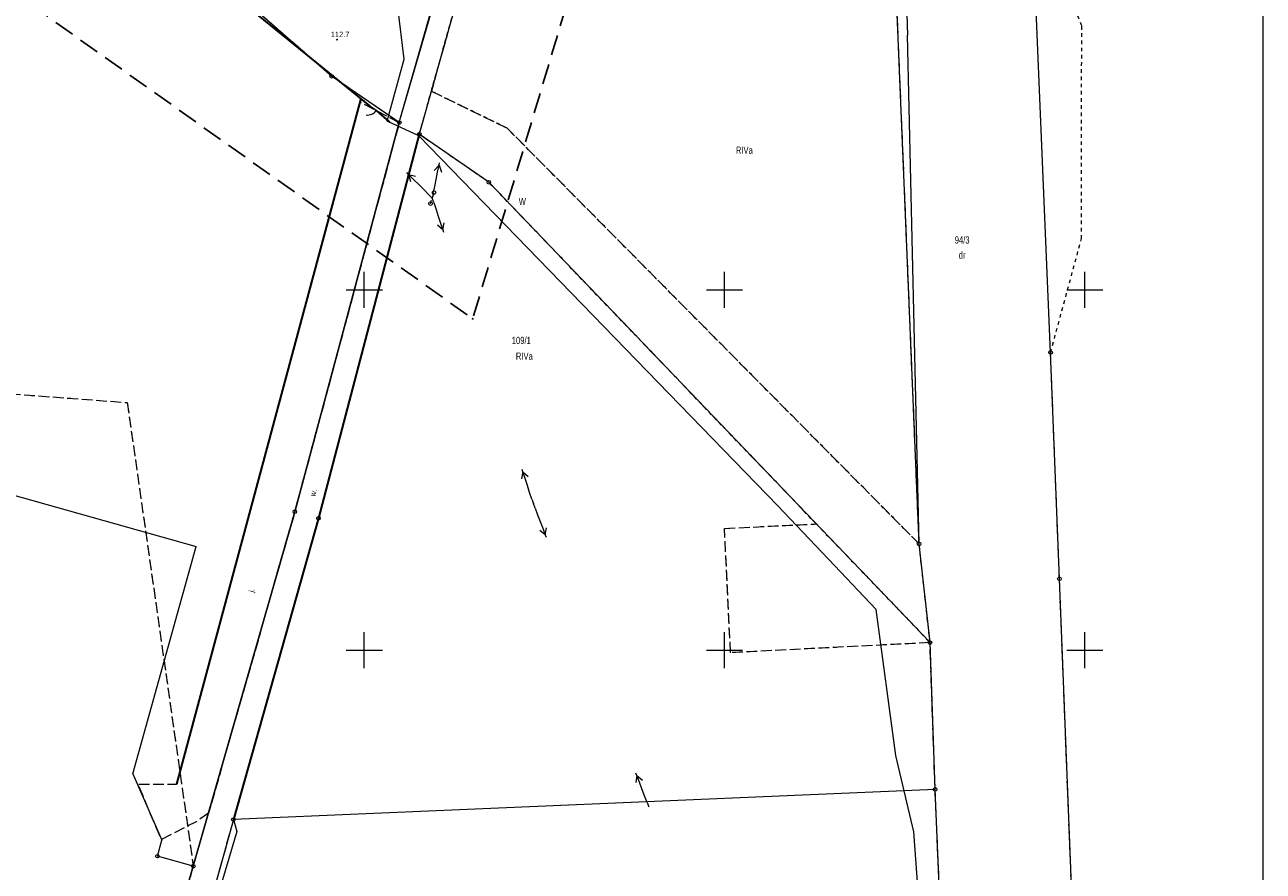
# Model space of a CAD drawing. Header units: metres. Extents: x 6401183 to 6401475, y 5754260 to 5754675.
# Tile 3 of 14: x 6401303 to 6401475, y 5754319 to 5754437. Entities that reach past the tile are written whole.
import ezdxf
from ezdxf.enums import TextEntityAlignment as Align

# ---------------------------------------------------------------- set-up
doc = ezdxf.new("R2010")
doc.units = ezdxf.units.M
for name, pattern in [('0.5_0.5', [1, 0.5, -0.5]), ('1.5_0.5', [2, 1.5, -0.5]), ('2.8_1.4', [4.2, 2.8, -1.4]), ('219-500', [0]), ('otof_500', [0]), ('sm05_500', [1, 0.5, -0.5])]:
    doc.linetypes.add(name, pattern=pattern)
doc.layers.get('0').update_dxf_attribs({"color": 2, "lineweight": 5})
doc.styles.get("Standard").update_dxf_attribs({"font": 'Working1250', "width": 0.75})
doc.linetypes.add('902-500', pattern='A,3.75,0,[1,ksztalty.shx,S=0.5,R=0,X=0,Y=0],3.75', length=7.5)

# ---------------------------------------------------------------- blocks, each defined once
blk = doc.blocks.new('202')
at = {"color": 0, "linetype": 'Continuous', "lineweight": 0}
blk.add_circle((0, 0), 0.25, dxfattribs=at)
blk = doc.blocks.new('203')
at = {"linetype": 'Continuous', "lineweight": 0}
h = blk.add_hatch(color=0, dxfattribs=at)
edge = h.paths.add_edge_path()
edge.add_arc((0, 0), 0.045, 0, 360)
blk = doc.blocks.new('SM05')
at = {"color": 0, "linetype": 'Continuous', "lineweight": 13}
blk.add_circle((0, 0), 0.25, dxfattribs=at)
blk = doc.blocks.new('PE04')
at = {"color": 0, "linetype": 'Continuous', "lineweight": 13}
for p, q in [((0.65, 0), (0, 0)), ((0.65, 0), (1.65, 0)), ((1.65, 0), (2.65, 0)), ((2.65, 0), (3.65, 0)), ((3.65, 0), (4.65, 0)), ((4.65, 0), (3.784, 0.5)), ((4.65, 0), (3.784, -0.5)), ((4.65, 0), (5, 0))]:
    blk.add_line(p, q, dxfattribs=at)
blk = doc.blocks.new('PIKIETA')
at = {"color": 0}
blk.add_circle((0, 0), 0.045, dxfattribs=at)
blk = doc.blocks.new('OK04')
at = {"color": 0, "linetype": 'Continuous', "lineweight": 0}
blk.add_arc((1.5, 0.001), 1.5, 120, 180, dxfattribs=at)
blk = doc.blocks.new('PW01')
at = {"linetype": 'Continuous', "lineweight": 13}
h = blk.add_hatch(color=0, dxfattribs=at)
edge = h.paths.add_edge_path()
edge.add_arc((0, 0), 0.045, 0, 360)

msp = doc.modelspace()

# ---------------------------------------------------------------- linework, layer by layer
at = {"layer": '217-kontur klasyfikacyjny', "color": 3, "linetype": '1.5_0.5', "lineweight": 18, "flags": 128}
for points in [[(6401345.46, 5754429.65), (6401303.26, 5754466.4)], [(6401368.74, 5754461.36), (6401359.3, 5754427.59)], [(6401426.99, 5754364.75), (6401423.42, 5754451.17)], [(6401354.85, 5754423.22), (6401345.46, 5754429.65)], [(6401359.3, 5754427.59), (6401369.8, 5754422.47)], [(6401340.36, 5754369.21), (6401354.85, 5754423.22)], [(6401357.62, 5754421.6), (6401343.63, 5754368.31)], [(6401367.28, 5754414.94), (6401357.62, 5754421.6)], [(6401369.8, 5754422.47), (6401426.99, 5754364.75)], [(6401412.72, 5754367.52), (6401367.28, 5754414.94)], [(6401256.93, 5754388.89), (6401317.1, 5754384.37)], [(6401317.1, 5754384.37), (6401326.27, 5754320.01)], [(6401326.27, 5754320.01), (6401340.36, 5754369.21)], [(6401343.63, 5754368.31), (6401331.83, 5754326.48)], [(6401399.98, 5754366.9), (6401412.72, 5754367.52)], [(6401400.82, 5754349.65), (6401399.98, 5754366.9)], [(6401428.5, 5754351.05), (6401400.82, 5754349.65)], [(6401429.21, 5754330.67), (6401428.5, 5754351.05)], [(6401431.13, 5754285), (6401429.21, 5754330.67)], [(6401331.83, 5754326.48), (6401327.34, 5754310.29)]]:
    msp.add_lwpolyline(points, dxfattribs=at)
at = {"layer": '218-kontur użytku gruntowego', "color": 3, "linetype": '0.5_0.5', "lineweight": 18, "flags": 128}
for points in [[(6401354.85, 5754423.22), (6401376.88, 5754500.35)], [(6401345.46, 5754429.65), (6401303.26, 5754466.4)], [(6401359.3, 5754427.59), (6401368.74, 5754461.36)], [(6401449.55, 5754436.65), (6401442.59, 5754454.27)], [(6401426.99, 5754364.75), (6401423.42, 5754451.17)], [(6401449.52, 5754407.12), (6401449.55, 5754436.65)], [(6401354.85, 5754423.22), (6401345.46, 5754429.65)], [(6401357.62, 5754421.6), (6401359.3, 5754427.59)], [(6401369.8, 5754422.47), (6401359.3, 5754427.59)], [(6401340.36, 5754369.21), (6401354.85, 5754423.22)], [(6401357.62, 5754421.6), (6401343.63, 5754368.31)], [(6401367.28, 5754414.94), (6401357.62, 5754421.6)], [(6401426.99, 5754364.75), (6401369.8, 5754422.47)], [(6401412.72, 5754367.52), (6401367.28, 5754414.94)], [(6401445.23, 5754391.33), (6401449.52, 5754407.12)], [(6401446.46, 5754359.9), (6401445.23, 5754391.33)], [(6401256.93, 5754388.89), (6401317.1, 5754384.37)], [(6401317.1, 5754384.37), (6401326.27, 5754320.01)], [(6401326.27, 5754320.01), (6401340.36, 5754369.21)], [(6401343.63, 5754368.31), (6401331.83, 5754326.48)], [(6401399.98, 5754366.9), (6401412.72, 5754367.52)], [(6401400.82, 5754349.65), (6401399.98, 5754366.9)], [(6401412.72, 5754367.52), (6401428.5, 5754351.05)], [(6401428.5, 5754351.05), (6401426.99, 5754364.75)], [(6401449.36, 5754285.36), (6401446.46, 5754359.9)], [(6401428.5, 5754351.05), (6401400.82, 5754349.65)], [(6401429.21, 5754330.67), (6401428.5, 5754351.05)], [(6401431.13, 5754285), (6401429.21, 5754330.67)], [(6401331.83, 5754326.48), (6401327.34, 5754310.29)], [(6401326.27, 5754320.01), (6401321.07, 5754301.91)]]:
    msp.add_lwpolyline(points, dxfattribs=at)
at = {"layer": '219-działka ewidencyjna', "color": 7, "linetype": '219-500', "lineweight": 18, "flags": 128}
for points in [[(6401354.85, 5754423.22), (6401376.88, 5754500.35)], [(6401345.46, 5754429.65), (6401303.26, 5754466.4)], [(6401368.74, 5754461.36), (6401357.62, 5754421.6)], [(6401426.99, 5754364.75), (6401422.98, 5754461.7)], [(6401424.55, 5754461.76), (6401425.39, 5754435.36)], [(6401445.23, 5754391.33), (6401442.59, 5754454.27)], [(6401426.99, 5754364.75), (6401425.39, 5754435.36)], [(6401354.85, 5754423.22), (6401345.46, 5754429.65)], [(6401354.85, 5754423.22), (6401340.36, 5754369.21)], [(6401357.62, 5754421.6), (6401343.63, 5754368.31)], [(6401367.28, 5754414.94), (6401357.62, 5754421.6)], [(6401428.5, 5754351.05), (6401367.28, 5754414.94)], [(6401446.46, 5754359.9), (6401445.23, 5754391.33)], [(6401255.66, 5754384.39), (6401326.68, 5754364.37)], [(6401340.36, 5754369.21), (6401326.27, 5754320.01)], [(6401343.63, 5754368.31), (6401331.83, 5754326.48)], [(6401317.87, 5754332.82), (6401326.68, 5754364.37)], [(6401428.5, 5754351.05), (6401426.99, 5754364.75)], [(6401449.36, 5754285.36), (6401446.46, 5754359.9)], [(6401429.21, 5754330.67), (6401428.5, 5754351.05)], [(6401317.87, 5754332.82), (6401321.9, 5754323.65)], [(6401429.21, 5754330.67), (6401331.83, 5754326.48)], [(6401431.13, 5754285), (6401429.21, 5754330.67)], [(6401331.83, 5754326.48), (6401324.74, 5754300.9)], [(6401321.28, 5754321.41), (6401321.9, 5754323.65)], [(6401326.27, 5754320.01), (6401321.28, 5754321.41)], [(6401326.27, 5754320.01), (6401321.07, 5754301.91)]]:
    msp.add_lwpolyline(points, dxfattribs=at)
at = {"layer": 'furtka', "color": 7, "linetype": 'otof_500', "lineweight": 18, "flags": 128}
msp.add_lwpolyline([(6401351.65, 5754424.88), (6401350.73, 5754425.56)], dxfattribs=at)
at = {"layer": 'jezdnia (powierzchnia)', "color": 7, "linetype": '1.5_0.5', "lineweight": 18, "flags": 128}
msp.add_lwpolyline([(6401328.39, 5754327.4), (6401326.66, 5754326.19), (6401321.82, 5754323.71), (6401318.6, 5754331.42), (6401323.95, 5754331.39), (6401349.39, 5754426.11), (6401354.85, 5754423.22), (6401340.36, 5754369.21)], close=True, dxfattribs=at)
at = {"layer": 'ogrodzenie trwałe', "color": 7, "linetype": '902-500', "lineweight": 35, "flags": 128}
for points in [[(6401281.74, 5754475.76), (6401290.87, 5754473.49), (6401303.75, 5754465.98), (6401324.72, 5754446.7), (6401350.73, 5754425.56)], [(6401349.51, 5754426.55), (6401323.95, 5754331.39)], [(6401351.65, 5754424.88), (6401353.46, 5754423.33)]]:
    msp.add_lwpolyline(points, dxfattribs=at)
at = {"layer": 'ogrodzenie trwałe (linia)', "color": 7, "linetype": '902-500', "lineweight": 35, "flags": 128}
msp.add_lwpolyline([(6401357.58, 5754421.4), (6401357.62, 5754421.6), (6401343.63, 5754368.31), (6401331.83, 5754326.48)], dxfattribs=at)
at = {"layer": 'Pieczątka na wyrysie', "color": 5, "linetype": '2.8_1.4', "lineweight": 25, "flags": 128}
msp.add_lwpolyline([(6401212.29, 5754481.02), (6401290.61, 5754448.91), (6401365.04, 5754396), (6401425.02, 5754596.73), (6401420.43, 5754615.42), (6401343.88, 5754642.24), (6401314.24, 5754594.61), (6401283.91, 5754596.37), (6401253.92, 5754568.51), (6401242.98, 5754546.63)], close=True, dxfattribs=at)
at = {"layer": 'przewód telekomunikacyjny (linia)', "color": 30, "linetype": 'CONTINUOUS', "lineweight": 18, "flags": 128}
msp.add_lwpolyline([(6401432.318, 5754259.92), (6401431.06, 5754292.42), (6401430.48, 5754296.88), (6401428.08, 5754300.11), (6401426.25, 5754324.79), (6401423.77, 5754335.4), (6401421.04, 5754355.66), (6401415.25, 5754361.75), (6401407.39, 5754370.02), (6401357.58, 5754421.4), (6401353.16, 5754423.41), (6401355.55, 5754432.02), (6401354.63, 5754439.24)], dxfattribs=at)
at = {"layer": 'Ramki i opis wydruku', "color": 7, "linetype": 'CONTINUOUS', "lineweight": 13, "flags": 128}
for points in [[(6401182.84, 5754259.97), (6401474.74, 5754259.97), (6401474.74, 5754675.37), (6401182.84, 5754675.37)], [(6401182.84, 5754259.92), (6401474.74, 5754259.92), (6401474.74, 5754674.92), (6401182.84, 5754674.92)]]:
    msp.add_lwpolyline(points, close=True, dxfattribs=at)
at = {"layer": 'rów przydrożny (powierzchnia)', "color": 7, "linetype": 'CONTINUOUS', "lineweight": 18, "flags": 128}
for points in [[(6401309.715, 5754259.92), (6401321.07, 5754301.91), (6401326.27, 5754320.01), (6401340.36, 5754369.21), (6401354.85, 5754423.22), (6401377.29, 5754500.3), (6401378.18, 5754502.83), (6401381.7, 5754501.75), (6401381.33, 5754500.5), (6401368.74, 5754461.36), (6401357.62, 5754421.6), (6401343.64, 5754368.31), (6401331.83, 5754326.48), (6401332.31, 5754324.85)], [(6401332.31, 5754324.85), (6401313.074, 5754259.92)]]:
    msp.add_lwpolyline(points, dxfattribs=at)
at = {"layer": 'słup łączony (linia)', "color": 7, "linetype": 'sm05_500', "lineweight": 18, "flags": 128}
msp.add_lwpolyline([(6401359.19, 5754411.98), (6401359.67, 5754413.51)], dxfattribs=at)
at = {"layer": 'Wstawianie ramki sekcyjnej z opisem', "color": 7, "linetype": 'CONTINUOUS', "lineweight": 13, "flags": 128}
for points in [[(6401350, 5754397.5), (6401350, 5754402.5)], [(6401400, 5754397.5), (6401400, 5754402.5)], [(6401450, 5754397.5), (6401450, 5754402.5)], [(6401347.5, 5754400), (6401352.5, 5754400)], [(6401397.5, 5754400), (6401402.5, 5754400)], [(6401447.5, 5754400), (6401452.5, 5754400)], [(6401350, 5754347.5), (6401350, 5754352.5)], [(6401400, 5754347.5), (6401400, 5754352.5)], [(6401450, 5754347.5), (6401450, 5754352.5)], [(6401347.5, 5754350), (6401352.5, 5754350)], [(6401397.5, 5754350), (6401402.5, 5754350)], [(6401447.5, 5754350), (6401452.5, 5754350)]]:
    msp.add_lwpolyline(points, dxfattribs=at)

# ---------------------------------------------------------------- block references
at = {"layer": '140-Punkty robocze', "color": 7, "linetype": 'CONTINUOUS', "lineweight": 13}
for p in [(6401346.22, 5754434.74), (6401350.73, 5754425.56), (6401351.65, 5754424.88), (6401353.46, 5754423.33), (6401365.04, 5754396)]:
    msp.add_blockref('PIKIETA', p, dxfattribs=at)
at = {"layer": '202-punkt graniczny', "color": 7, "linetype": 'CONTINUOUS', "lineweight": 18}
for p in [(6401345.46, 5754429.65), (6401354.85, 5754423.22), (6401357.62, 5754421.6), (6401367.28, 5754414.94), (6401445.23, 5754391.33), (6401340.36, 5754369.21), (6401343.63, 5754368.31), (6401426.99, 5754364.75), (6401446.46, 5754359.9), (6401428.5, 5754351.05), (6401429.21, 5754330.67), (6401331.83, 5754326.48), (6401321.28, 5754321.41), (6401326.27, 5754320.01)]:
    msp.add_blockref('202', p, dxfattribs=at)
at = {"layer": '203-punkt graniczny', "color": 7, "linetype": 'CONTINUOUS', "lineweight": 18}
for p in [(6401425.39, 5754435.36), (6401326.68, 5754364.37), (6401317.87, 5754332.82), (6401321.9, 5754323.65)]:
    msp.add_blockref('203', p, dxfattribs=at)
at = {"layer": 'furtka', "color": 7, "linetype": 'CONTINUOUS', "lineweight": 18, "rotation": 143.531}
msp.add_blockref('OK04', (6401351.65, 5754424.88), dxfattribs=at)
at = {"layer": 'pikieta naturalna', "color": 7, "linetype": 'CONTINUOUS', "lineweight": 13}
msp.add_blockref('PW01', (6401346.22, 5754434.74), dxfattribs=at)
at = {"layer": 'przewód elektroenergetyczny niskiego napięcia (linia) - symbol', "color": 1, "linetype": 'CONTINUOUS', "lineweight": 18}
for p, rotation in [((6401359.43, 5754412.75), 78.244), ((6401359.43, 5754412.75), 135.114), ((6401359.43, 5754412.75), 288.305), ((6401373.46, 5754370.34), 108.305), ((6401373.46, 5754370.34), 290.83), ((6401389.47, 5754328.26), 110.83)]:
    msp.add_blockref('PE04', p, dxfattribs=dict(at, rotation=rotation))
at = {"layer": 'słup łączony (linia) - symbol', "color": 7, "linetype": 'CONTINUOUS', "lineweight": 18}
for p in [(6401359.67, 5754413.51), (6401359.19, 5754411.98)]:
    msp.add_blockref('SM05', p, dxfattribs=at)

# ---------------------------------------------------------------- texts
at = {"layer": '209-oznaczenie konturu klasyfikacyjnego', "color": 3, "linetype": 'CONTINUOUS', "lineweight": 18, "width": 0.79}
for p in [(6401401.56, 5754419.9), (6401371.03, 5754391.31)]:
    msp.add_text('RIVa', height=1, dxfattribs=at).set_placement(p, align=Align.TOP_LEFT)
at = {"layer": '210-oznaczenie konturu użytku gruntowego', "color": 3, "linetype": 'CONTINUOUS', "lineweight": 18, "width": 0.79}
for s, p in [('W', (6401371.43, 5754411.78)), ('dr', (6401432.49, 5754404.33))]:
    msp.add_text(s, height=1, dxfattribs=at).set_placement(p)
at = {"layer": '211-numer działki ewidencyjnej', "color": 7, "linetype": 'CONTINUOUS', "lineweight": 18, "width": 0.79}
for s, p in [('94/3', (6401431.93, 5754407.43)), ('109/1', (6401370.46, 5754393.49))]:
    msp.add_text(s, height=1, dxfattribs=at).set_placement(p, align=Align.TOP_LEFT)
at = {"layer": 'jezdnia (powierzchnia)-Atr17', "color": 7, "width": 0.9}
msp.add_text('j.', height=0.75, rotation=74.019, dxfattribs=at).set_placement((6401334.63, 5754357.97))
at = {"layer": 'pikieta naturalna-Atr2', "color": 7, "width": 0.9}
msp.add_text('112.7', height=0.75, dxfattribs=at).set_placement((6401345.35, 5754435.08))
at = {"layer": 'rów przydrożny (powierzchnia)-Atr17', "color": 7, "width": 0.9}
msp.add_text('w.', height=0.75, rotation=75.3, dxfattribs=at).set_placement((6401343.17, 5754371.27))
msp.add_text('w.', height=0.75, rotation=75.3, dxfattribs=at).set_placement((6401343.17, 5754371.27))

doc.saveas('drawing.dxf')
